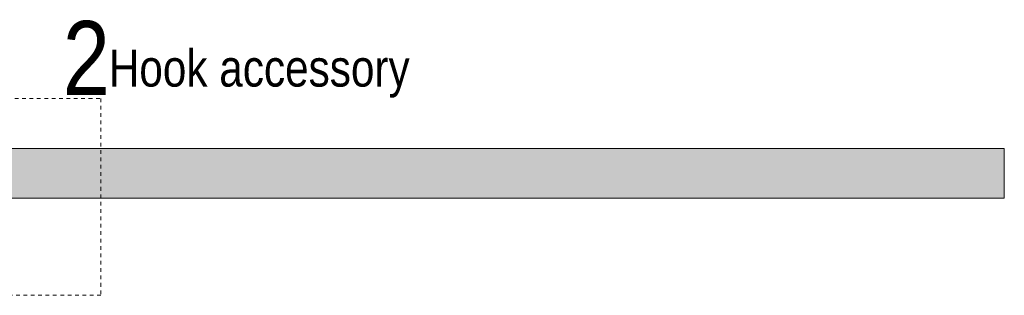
# Model space of a CAD drawing. Header units: millimetres. Extents: x 5395 to 9804, y 579 to 7363.
# Tile 6 of 10: x 6995 to 7795, y 1921 to 2145. Entities that reach past the tile are written whole.
import ezdxf

# ---------------------------------------------------------------- set-up
doc = ezdxf.new("R2010")
doc.units = ezdxf.units.MM
doc.linetypes.add('Dash', pattern=[6, 3, -3])
doc.layers.add('Lighthing Fixture Dim Grey Dash', color=7, linetype='Dash', lineweight=9, true_color=0xd2d2d2)
doc.layers.add('Notas de texto', color=7, linetype='Continuous', lineweight=9)
doc.layers.add('Techos', color=7, linetype='Continuous', lineweight=9)
doc.styles.add('Arial Narrow_1', font='ARIALN.TTF', dxfattribs={"height": 60})
doc.styles.add('Arial Narrow_2', font='ARIALN.TTF', dxfattribs={"height": 30})

msp = doc.modelspace()

# ---------------------------------------------------------------- hatches: boundary and pattern name
at = {"layer": 'Techos', "true_color": 0xe8e8e8}
msp.add_hatch(color=254, dxfattribs=at).paths.add_polyline_path([(6593.76, 2000), (7794.95, 2000), (7794.95, 2040.5), (5394.95, 2040.5), (5394.95, 2000), (6593.59, 2000)])

# ---------------------------------------------------------------- linework, layer by layer
at = {"layer": 'Lighthing Fixture Dim Grey Dash'}
for p, q in [((6900.93, 2081.16), (7060.93, 2081.16)), ((7060.93, 2081.16), (7060.93, 1921.16)), ((7060.93, 1921.16), (6900.93, 1921.16))]:
    msp.add_line(p, q, dxfattribs=at)
at = {"layer": 'Techos'}
for p, q in [((5394.95, 2040.5), (7794.95, 2040.5)), ((7794.95, 2000), (7794.95, 2040.5)), ((7794.95, 2000), (6604.11, 2000))]:
    msp.add_line(p, q, dxfattribs=at)

# ---------------------------------------------------------------- texts
at = {"layer": 'Notas de texto', "insert": (7029.96, 2144.02), "char_height": 60, "width": 46.8987, "attachment_point": 1, "style": 'Arial Narrow_1'}
msp.add_mtext('2', dxfattribs=at)
at = {"layer": 'Notas de texto', "color": 251, "true_color": 0x5b5b5b, "insert": (7067.31, 2120.74), "char_height": 30, "width": 306.6455, "attachment_point": 1, "style": 'Arial Narrow_2'}
msp.add_mtext('Hook accessory', dxfattribs=at)

doc.saveas('drawing.dxf')
